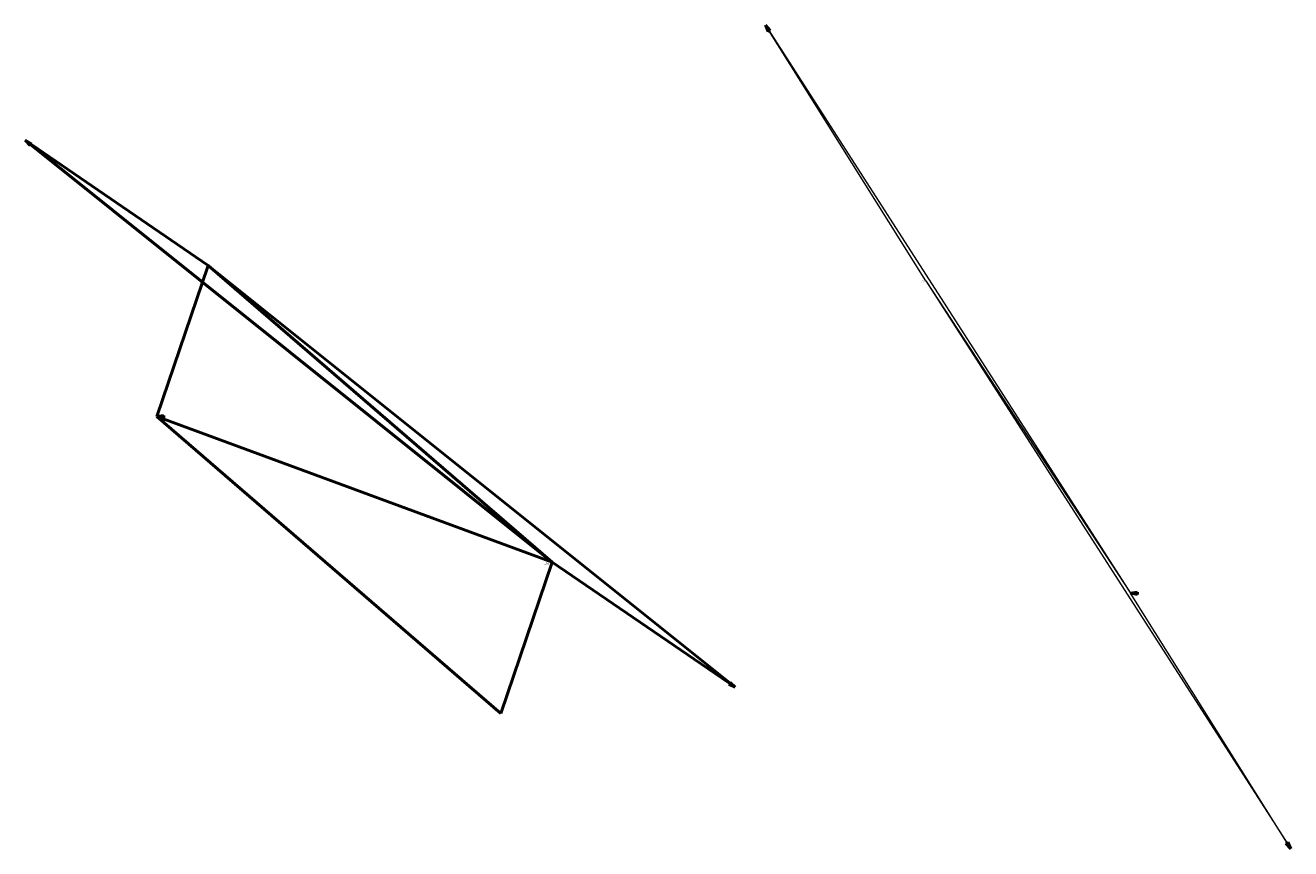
# Model space of a CAD drawing. Header units: metres. Extents: x 6536102 to 6570154, y 5559884 to 5568618.
# Tile 37 of 40: x 6548800 to 6552127, y 5562328 to 5564493. Entities that reach past the tile are written whole.
import ezdxf

# ---------------------------------------------------------------- set-up
doc = ezdxf.new("R2010")
doc.units = ezdxf.units.M
doc.layers.add('SCHEMATY_ELE', color=7, linetype='Continuous')
doc.styles.get("Standard").update_dxf_attribs({"font": 'arial.ttf'})
doc.linetypes.add('BGZ', pattern='A,0,-0.001,[6,msgB.shx,S=0.5,R=0,X=0,Y=0],-2.25', length=2.251)

msp = doc.modelspace()

# ---------------------------------------------------------------- linework, layer by layer
at = {"color": 3, "lineweight": 13}
for q in [(6550746.149, 5564493.131), (6552127.058, 5562328.054)]:
    msp.add_line((6551167.715, 5563821.467), q, dxfattribs=at)
at = {"color": 3, "linetype": 'BGZ', "lineweight": 13}
msp.add_line((6550746.149, 5564493.131), (6551705.493, 5562999.717), dxfattribs=at)
at = {"color": 3, "lineweight": 50}
for p, q in [((6550746.149, 5564493.131), (6550753.388, 5564476.033)), ((6550746.149, 5564493.131), (6550758.399, 5564479.178)), ((6550758.399, 5564479.178), (6550753.388, 5564476.033)), ((6550185.235, 5563081.544), (6548799.699, 5564191.012)), ((6548799.699, 5564191.012), (6548812.159, 5564177.246)), ((6548799.699, 5564191.012), (6548815.856, 5564181.863)), ((6548815.856, 5564181.863), (6548812.159, 5564177.246)), ((6550185.235, 5563081.544), (6550666.46, 5562752.437)), ((6550649.66, 5562760.343), (6550652.999, 5562765.226)), ((6550666.46, 5562752.437), (6550649.66, 5562760.343)), ((6550666.46, 5562752.437), (6550652.999, 5562765.226)), ((6552114.663, 5562341.877), (6552119.64, 5562345.074)), ((6552127.058, 5562328.054), (6552114.663, 5562341.877)), ((6552127.058, 5562328.054), (6552119.64, 5562345.074))]:
    msp.add_line(p, q, dxfattribs=at)
at = {"color": 3, "linetype": 'BGZ', "lineweight": 50}
for p in [(6548799.699, 5564191.012), (6550666.46, 5562752.437)]:
    msp.add_line(p, (6549280.925, 5563861.905), dxfattribs=at)
at = {"color": 6, "linetype": 'BGZ', "lineweight": 50}
msp.add_line((6549280.925, 5563861.905), (6549145.938, 5563464.188), dxfattribs=at)
at = {"color": 5, "lineweight": 50}
msp.add_line((6550185.235, 5563081.544), (6549280.925, 5563861.905), dxfattribs=at)
at = {"color": 4, "lineweight": 13}
msp.add_line((6551167.715, 5563821.467), (6551705.493, 5562999.717), dxfattribs=at)
at = {"color": 4, "lineweight": 50}
for p, q in [((6549145.938, 5563464.188), (6549164.268, 5563467.146)), ((6550185.235, 5563081.544), (6549145.938, 5563464.188)), ((6549145.938, 5563464.188), (6549164.268, 5563461.23)), ((6549164.268, 5563467.146), (6549164.268, 5563461.23)), ((6551705.493, 5562999.717), (6551723.823, 5563002.675)), ((6551705.493, 5562999.717), (6551723.823, 5562996.759)), ((6551723.823, 5563002.675), (6551723.823, 5562996.759))]:
    msp.add_line(p, q, dxfattribs=at)
at = {"color": 5, "linetype": 'BGZ', "lineweight": 50}
msp.add_line((6550050.248, 5562683.827), (6549145.938, 5563464.188), dxfattribs=at)
at = {"color": 6, "lineweight": 50}
msp.add_line((6550185.235, 5563081.544), (6550050.248, 5562683.827), dxfattribs=at)
at = {"color": 3, "linetype": 'BGZ', "lineweight": 18}
msp.add_line((6552127.058, 5562328.054), (6551705.493, 5562999.717), dxfattribs=at)

# ---------------------------------------------------------------- texts
at = {"layer": 'SCHEMATY_ELE', "color": 0, "lineweight": 18, "char_height": 1.5, "attachment_point": 8}
for s, insert in [('\\pxt13;E^JGLR213595^Jrozdz. + ośw.', (6551160.109, 5563816.139)), ('\\pxt13;E^JGLR213618^Jrozdz. + ośw.', (6550170.637, 5563074.164))]:
    msp.add_mtext_dynamic_manual_height_columns(s, width=13.61035, gutter_width=1.187, heights=[0], dxfattribs=dict(at, insert=insert))

doc.saveas('drawing.dxf')
